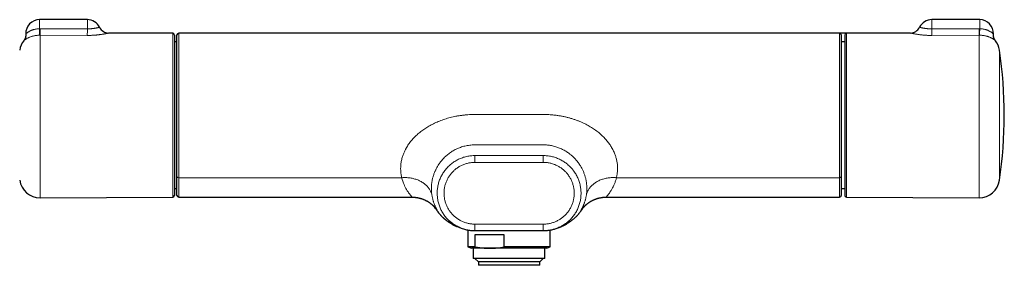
# Model space of a CAD drawing. Header units: millimetres. Extents: x 8 to 1132, y 12 to 2282.
# Tile 36 of 54: x 484 to 772, y 1252 to 1324. Entities that reach past the tile are written whole.
import ezdxf

# ---------------------------------------------------------------- set-up
doc = ezdxf.new("R2010")
doc.units = ezdxf.units.MM

msp = doc.modelspace()

# ---------------------------------------------------------------- linework, layer by layer
at = {"color": 7, "linetype": 'Continuous', "lineweight": 30}
for p, q in [((503.57, 1324), (489.57, 1324)), ((764.73, 1324), (750.73, 1324)), ((528.57, 1320), (509.84, 1320.08)), ((729.29, 1320.02), (530.31, 1320.02)), ((744.46, 1320.08), (725.73, 1320)), ((529.07, 1319.5), (529.07, 1272.5)), ((529.81, 1317.51), (529.07, 1317.51)), ((725.23, 1317.51), (724.21, 1317.51)), ((725.23, 1319.5), (725.23, 1272.5)), ((529.07, 1274.48), (529.81, 1274.48)), ((724.21, 1274.48), (725.23, 1274.48)), ((489.73, 1271.83), (528.57, 1272)), ((530.31, 1271.99), (598.55, 1271.99)), ((655.47, 1271.99), (723.71, 1271.99)), ((725.73, 1272), (764.57, 1271.83)), ((605.51, 1268.63), (605.29, 1268.95)), ((648.51, 1268.63), (648.73, 1268.95)), ((614.96, 1262.27), (614.96, 1257.38)), ((639.06, 1257.38), (639.06, 1262.27)), ((637.01, 1262.08), (617.01, 1262.08)), ((617.09, 1261), (625.49, 1261)), ((617.09, 1257.38), (617.09, 1261)), ((625.49, 1261), (625.49, 1257.38)), ((614.96, 1257.38), (616.01, 1257)), ((617.09, 1257.38), (614.96, 1257.38)), ((621.29, 1257), (616.01, 1257)), ((616.51, 1257), (616.51, 1254)), ((638.01, 1257), (621.29, 1257)), ((639.06, 1257.38), (625.49, 1257.38)), ((637.51, 1254), (637.51, 1257)), ((638.01, 1257), (639.06, 1257.38)), ((637.51, 1254), (616.51, 1254)), ((617.01, 1254), (618.01, 1253)), ((636.01, 1253), (637.01, 1254)), ((618.01, 1253), (618.01, 1252)), ((636.01, 1253), (618.01, 1253)), ((636.01, 1252), (618.01, 1252)), ((636.01, 1252), (636.01, 1253))]:
    msp.add_line(p, q, dxfattribs=at)
at = {"color": 8, "linetype": 'Continuous', "lineweight": 0}
for p, q in [((489.57, 1321.35), (489.57, 1324)), ((503.57, 1321.31), (503.57, 1324)), ((750.73, 1324), (750.73, 1321.31)), ((764.73, 1324), (764.73, 1321.35)), ((489.57, 1321.35), (489.75, 1321.35)), ((528.57, 1272), (528.57, 1320)), ((725.73, 1320), (725.73, 1272)), ((764.56, 1321.35), (764.73, 1321.35)), ((489.73, 1319.45), (489.62, 1319.45)), ((489.73, 1319.45), (489.73, 1271.83)), ((503.56, 1319.38), (489.73, 1319.45)), ((764.57, 1319.45), (750.75, 1319.38)), ((764.57, 1271.83), (764.57, 1319.45)), ((764.69, 1319.45), (764.57, 1319.45)), ((770.53, 1315.05), (770.53, 1276.95)), ((617.01, 1282.18), (617.01, 1284.17)), ((617.01, 1284.17), (637.01, 1284.17)), ((637.01, 1284.17), (637.01, 1282.18)), ((637.01, 1282.18), (617.01, 1282.18)), ((595.58, 1277.69), (530.31, 1277.69)), ((723.71, 1277.69), (658.44, 1277.69)), ((617.01, 1264.08), (617.01, 1262.08)), ((617.01, 1264.08), (637.01, 1264.08)), ((637.01, 1262.08), (637.01, 1264.08)), ((642.33, 1263.38), (642.34, 1263.39))]:
    msp.add_line(p, q, dxfattribs=at)
at = {"color": 8, "linetype": 'Continuous', "lineweight": 0, "flags": 128}
for points in [[(489.75, 1321.35), (497.75, 1321.33), (503.57, 1321.31)], [(750.73, 1321.31), (758.73, 1321.33), (764.56, 1321.35)], [(604.41, 1272.58), (604.35, 1272.81), (604.29, 1273.04), (604.21, 1273.26), (604.13, 1273.48), (604.03, 1273.7), (603.93, 1273.91), (603.81, 1274.12), (603.69, 1274.33), (603.55, 1274.53), (603.41, 1274.73), (603.25, 1274.92), (603.09, 1275.11), (602.92, 1275.29), (602.74, 1275.47), (602.55, 1275.64), (602.35, 1275.81), (602.15, 1275.97), (601.94, 1276.12), (601.72, 1276.27), (601.49, 1276.41), (601.26, 1276.55), (601.02, 1276.68), (600.77, 1276.8), (600.51, 1276.92), (600.26, 1277.02), (599.99, 1277.12), (599.72, 1277.22), (599.45, 1277.3), (599.17, 1277.38), (598.88, 1277.45), (598.6, 1277.51), (598.3, 1277.57), (598.01, 1277.61), (597.71, 1277.65), (597.41, 1277.68), (597.11, 1277.7), (596.81, 1277.72), (596.5, 1277.72), (596.2, 1277.72), (595.89, 1277.71), (595.58, 1277.69)], [(598.55, 1271.99), (598.56, 1271.99), (598.55, 1272.01), (598.52, 1272.05), (598.47, 1272.13), (598.39, 1272.23), (598.31, 1272.34), (598.21, 1272.46), (598.08, 1272.63), (597.93, 1272.82), (597.77, 1273.04), (597.6, 1273.29), (597.42, 1273.55), (597.22, 1273.85), (597.02, 1274.18), (596.82, 1274.53), (596.62, 1274.9), (596.43, 1275.3), (596.25, 1275.7), (596.08, 1276.12), (595.9, 1276.62), (595.73, 1277.14), (595.58, 1277.69), (595.58, 1277.69), (595.58, 1277.69)], [(649.61, 1272.58), (649.67, 1272.81), (649.73, 1273.04), (649.81, 1273.26), (649.89, 1273.48), (649.99, 1273.7), (650.1, 1273.91), (650.21, 1274.12), (650.34, 1274.33), (650.47, 1274.53), (650.62, 1274.73), (650.77, 1274.92), (650.93, 1275.11), (651.1, 1275.29), (651.28, 1275.47), (651.47, 1275.64), (651.67, 1275.81), (651.87, 1275.97), (652.09, 1276.12), (652.31, 1276.27), (652.53, 1276.41), (652.77, 1276.55), (653.01, 1276.68), (653.25, 1276.8), (653.51, 1276.92), (653.77, 1277.02), (654.03, 1277.12), (654.3, 1277.22), (654.58, 1277.3), (654.86, 1277.38), (655.14, 1277.45), (655.43, 1277.51), (655.72, 1277.57), (656.01, 1277.61), (656.31, 1277.65), (656.61, 1277.68), (656.91, 1277.7), (657.21, 1277.72), (657.52, 1277.72), (657.83, 1277.72), (658.13, 1277.71), (658.44, 1277.69)]]:
    msp.add_lwpolyline(points, dxfattribs=at)
at = {"color": 7, "linetype": 'Continuous', "lineweight": 30, "flags": 128}
msp.add_lwpolyline([(509.84, 1320.08), (509.79, 1320.08), (509.77, 1320.08), (509.77, 1320.08), (509.77, 1320.08), (509.77, 1320.08), (509.77, 1320.08), (509.77, 1320.08), (509.77, 1320.08), (509.77, 1320.08), (509.77, 1320.08), (509.77, 1320.08), (509.77, 1320.08), (509.77, 1320.08), (509.77, 1320.08), (509.77, 1320.08)], dxfattribs=at)
at = {"color": 7, "linetype": 'Continuous', "lineweight": 30}
for centre, radius, start, end in [((489.57, 1320), 4, 90, 182.7404), ((503.57, 1320), 4, 26.1475, 90), ((750.73, 1320), 4, 90, 153.8515), ((764.73, 1320), 4, 357.2601, 90), ((509.85, 1323.08), 3, 206.1314, 269.7475), ((528.57, 1319.5), 0.5, 0, 89.75), ((530.31, 1319.52), 0.5, 89.991, 179.9394), ((723.71, 1319.52), 0.5, 0.0039, 89.9681), ((725.73, 1319.5), 0.5, 90.25, 180), ((744.45, 1323.08), 3, 270.2512, 333.8725), ((489.71, 1314.17), 6, 142.3858, 171.5732), ((764.6, 1314.17), 6, 8.4268, 37.6145), ((641.93, 1296), 130, 351.5732, 8.4268), ((489.71, 1277.83), 6, 188.4268, 270.25), ((764.6, 1277.83), 6, 269.75, 351.5732), ((528.57, 1272.5), 0.5, 270.25, 0), ((530.31, 1272.49), 0.5, 180, 269.9955), ((723.71, 1272.49), 0.5, 269.9974, 0), ((725.73, 1272.5), 0.5, 180, 269.75), ((504, 1010.45), 274.91, 66.721, 66.9394)]:
    msp.add_arc(centre, radius, start, end, dxfattribs=at)
at = {"color": 8, "linetype": 'Continuous', "lineweight": 0}
for centre, radius, start, end in [((616.16, 1323.48), 126.61, 180.9651, 181.8247), ((42.97, 1323.48), 446.79, 359.4833, 359.7268), ((32.19, 1323.55), 471.39, 359.4937, 359.7279), ((1222.1, 1323.55), 471.37, 180.2721, 180.5063), ((1211.34, 1323.48), 446.79, 180.2732, 180.5167), ((638.14, 1323.48), 126.61, 358.1753, 359.0349), ((530.26, 1278.14), 0.453, 188.7196, 276.6367), ((723.76, 1278.14), 0.453, 263.3631, 351.2806)]:
    msp.add_arc(centre, radius, start, end, dxfattribs=at)
at = {"color": 7, "linetype": 'Continuous', "lineweight": 30}
for points, knots in [([(485.57, 1319.81), (485.57, 1319.81), (485.58, 1319.76), (485.58, 1319.65), (485.57, 1319.5), (485.56, 1319.35), (485.54, 1319.21), (485.52, 1319.06), (485.49, 1318.92), (485.45, 1318.79), (485.4, 1318.65), (485.35, 1318.53), (485.3, 1318.4), (485.24, 1318.29), (485.19, 1318.18), (485.12, 1318.08), (485.06, 1317.98), (485.01, 1317.9), (484.97, 1317.85), (484.95, 1317.83)], [0, 0, 0, 0, 0.001362, 0.073623, 0.145192, 0.216017, 0.286038, 0.355183, 0.423363, 0.490475, 0.556392, 0.620958, 0.683983, 0.745229, 0.804397, 0.861107, 0.914872, 0.965053, 1, 1, 1, 1]), ([(769.36, 1317.82), (769.34, 1317.85), (769.28, 1317.92), (769.2, 1318.04), (769.13, 1318.15), (769.06, 1318.28), (769, 1318.4), (768.94, 1318.54), (768.89, 1318.68), (768.84, 1318.82), (768.81, 1318.97), (768.77, 1319.13), (768.75, 1319.28), (768.73, 1319.44), (768.73, 1319.59), (768.73, 1319.72), (768.73, 1319.79), (768.73, 1319.81)], [0, 0, 0, 0, 0.057934, 0.125012, 0.192283, 0.254575, 0.321471, 0.390607, 0.461285, 0.533008, 0.605466, 0.678453, 0.751833, 0.825512, 0.899423, 0.973517, 1, 1, 1, 1]), ([(529.81, 1278.08), (529.81, 1278.29), (529.81, 1278.72), (529.81, 1279.4), (529.81, 1280.1), (529.81, 1280.79), (529.81, 1281.46), (529.81, 1282.1), (529.81, 1282.76), (529.81, 1283.43), (529.81, 1284.16), (529.81, 1284.97), (529.81, 1285.84), (529.81, 1286.73), (529.81, 1287.58), (529.81, 1288.39), (529.81, 1289.15), (529.81, 1289.93), (529.81, 1290.71), (529.81, 1291.55), (529.81, 1292.46), (529.81, 1293.42), (529.81, 1294.4), (529.81, 1295.32), (529.81, 1296.18), (529.81, 1296.98), (529.81, 1297.79), (529.81, 1298.59), (529.81, 1299.44), (529.81, 1300.35), (529.81, 1301.3), (529.81, 1302.25), (529.81, 1303.13), (529.81, 1303.94), (529.81, 1304.7), (529.81, 1305.44), (529.81, 1306.17), (529.81, 1306.94), (529.81, 1307.74), (529.81, 1308.58), (529.81, 1309.39), (529.81, 1310.14), (529.81, 1310.82), (529.81, 1311.43), (529.81, 1312.03), (529.81, 1312.61), (529.81, 1313.21), (529.81, 1313.82), (529.81, 1314.44), (529.81, 1315.04), (529.81, 1315.56), (529.81, 1316.03), (529.81, 1316.44), (529.81, 1316.82), (529.81, 1317.19), (529.81, 1317.55), (529.81, 1317.9), (529.81, 1318.24), (529.81, 1318.54), (529.81, 1318.79), (529.81, 1318.98), (529.81, 1319.14), (529.81, 1319.27), (529.81, 1319.37), (529.81, 1319.45), (529.81, 1319.5), (529.81, 1319.52), (529.81, 1319.51), (529.81, 1319.51)], [0, 0, 0, 0, 0.017026, 0.034067, 0.051108, 0.068134, 0.082147, 0.096172, 0.110201, 0.124226, 0.138239, 0.155265, 0.172307, 0.189348, 0.206375, 0.220391, 0.23442, 0.248453, 0.262481, 0.276498, 0.293529, 0.310575, 0.327621, 0.344652, 0.358674, 0.372707, 0.386745, 0.400779, 0.414801, 0.431816, 0.448845, 0.465874, 0.482888, 0.496893, 0.51091, 0.524931, 0.538949, 0.552953, 0.569976, 0.587012, 0.604049, 0.621071, 0.63508, 0.649101, 0.663126, 0.677147, 0.691156, 0.708211, 0.725281, 0.742351, 0.759406, 0.773443, 0.787492, 0.801545, 0.815594, 0.829631, 0.846713, 0.86381, 0.880908, 0.89799, 0.912054, 0.926131, 0.940212, 0.954289, 0.968354, 0.982558, 0.996771, 1, 1, 1, 1]), ([(724.21, 1319.51), (724.21, 1319.51), (724.21, 1319.51), (724.21, 1319.5), (724.21, 1319.45), (724.21, 1319.37), (724.21, 1319.25), (724.21, 1319.11), (724.21, 1318.94), (724.21, 1318.74), (724.21, 1318.51), (724.21, 1318.25), (724.21, 1317.97), (724.21, 1317.66), (724.21, 1317.32), (724.21, 1316.95), (724.21, 1316.54), (724.21, 1316.11), (724.21, 1315.65), (724.21, 1315.14), (724.21, 1314.58), (724.21, 1313.97), (724.21, 1313.32), (724.21, 1312.69), (724.21, 1312.07), (724.21, 1311.47), (724.21, 1310.86), (724.21, 1310.22), (724.21, 1309.53), (724.21, 1308.77), (724.21, 1307.94), (724.21, 1307.09), (724.21, 1306.27), (724.21, 1305.49), (724.21, 1304.75), (724.21, 1304), (724.21, 1303.24), (724.21, 1302.41), (724.21, 1301.52), (724.21, 1300.57), (724.21, 1299.61), (724.21, 1298.7), (724.21, 1297.84), (724.21, 1297.04), (724.21, 1296.23), (724.21, 1295.43), (724.21, 1294.57), (724.21, 1293.65), (724.21, 1292.68), (724.21, 1291.71), (724.21, 1290.81), (724.21, 1289.97), (724.21, 1289.2), (724.21, 1288.43), (724.21, 1287.67), (724.21, 1286.87), (724.21, 1286.03), (724.21, 1285.15), (724.21, 1284.29), (724.21, 1283.5), (724.21, 1282.78), (724.21, 1282.12), (724.21, 1281.48), (724.21, 1280.85), (724.21, 1280.25), (724.21, 1279.67), (724.21, 1279.12), (724.21, 1278.59), (724.21, 1278.25), (724.21, 1278.08)], [0, 0, 0, 0, 0.0023204, 0.016792, 0.0312551, 0.0461032, 0.0609658, 0.075833, 0.0906954, 0.1055433, 0.1200484, 0.1345672, 0.1490908, 0.1636098, 0.1781149, 0.1931015, 0.2081029, 0.2231094, 0.238111, 0.2530978, 0.2701431, 0.2872032, 0.304263, 0.321308, 0.3353403, 0.349385, 0.3634339, 0.3774787, 0.3915111, 0.4085355, 0.4255745, 0.4426135, 0.4596379, 0.4736499, 0.4876742, 0.5017028, 0.5157272, 0.5297392, 0.5467832, 0.5638417, 0.5809003, 0.5979443, 0.6119707, 0.6260095, 0.6400523, 0.6540907, 0.6681168, 0.6851966, 0.7022913, 0.7193862, 0.7364665, 0.7505249, 0.7645956, 0.7786703, 0.7927408, 0.806799, 0.8238871, 0.8409902, 0.8580935, 0.8751818, 0.8892503, 0.9033312, 0.9174161, 0.931497, 0.9455656, 0.9591441, 0.9727227, 0.9863614, 1, 1, 1, 1]), ([(529.81, 1272.49), (529.81, 1272.49), (529.81, 1272.49), (529.81, 1272.53), (529.81, 1272.61), (529.81, 1272.72), (529.81, 1272.86), (529.81, 1273.02), (529.81, 1273.2), (529.81, 1273.41), (529.81, 1273.67), (529.81, 1273.97), (529.81, 1274.34), (529.81, 1274.74), (529.81, 1275.15), (529.81, 1275.56), (529.81, 1275.97), (529.81, 1276.4), (529.81, 1276.86), (529.81, 1277.29), (529.81, 1277.7), (529.81, 1277.95), (529.81, 1278.08)], [0, 0, 0, 0, 0.030096, 0.089151, 0.148207, 0.207213, 0.255775, 0.30438, 0.353, 0.401604, 0.450165, 0.509173, 0.568232, 0.627292, 0.6863, 0.734865, 0.783472, 0.832093, 0.880699, 0.929263, 0.964632, 1, 1, 1, 1]), ([(724.21, 1278.08), (724.21, 1277.87), (724.21, 1277.45), (724.21, 1276.87), (724.21, 1276.32), (724.21, 1275.83), (724.21, 1275.4), (724.21, 1275.03), (724.21, 1274.68), (724.21, 1274.35), (724.21, 1274.03), (724.21, 1273.71), (724.21, 1273.42), (724.21, 1273.17), (724.21, 1272.97), (724.21, 1272.81), (724.21, 1272.69), (724.21, 1272.6), (724.21, 1272.53), (724.21, 1272.49), (724.21, 1272.49), (724.21, 1272.49)], [0, 0, 0, 0, 0.058929, 0.11791, 0.176891, 0.235822, 0.284322, 0.332864, 0.38142, 0.429962, 0.478462, 0.537394, 0.596377, 0.65536, 0.714291, 0.762805, 0.811361, 0.859931, 0.908487, 0.957001, 1, 1, 1, 1]), ([(598.55, 1271.99), (598.64, 1271.99), (598.81, 1271.99), (599.08, 1271.98), (599.36, 1271.95), (599.63, 1271.93), (599.9, 1271.89), (600.18, 1271.84), (600.44, 1271.79), (600.71, 1271.73), (600.97, 1271.66), (601.23, 1271.58), (601.48, 1271.5), (601.73, 1271.41), (601.98, 1271.31), (602.21, 1271.21), (602.45, 1271.1), (602.67, 1270.99), (602.89, 1270.88), (603.1, 1270.76), (603.3, 1270.64), (603.49, 1270.51), (603.67, 1270.39), (603.84, 1270.27), (603.99, 1270.16), (604.14, 1270.05), (604.27, 1269.94), (604.39, 1269.84), (604.49, 1269.75), (604.59, 1269.66), (604.68, 1269.58), (604.76, 1269.5), (604.84, 1269.42), (604.91, 1269.35), (604.97, 1269.29), (605.03, 1269.23), (605.09, 1269.17), (605.14, 1269.12), (605.18, 1269.07), (605.23, 1269.02), (605.26, 1268.97), (605.3, 1268.93), (605.33, 1268.9), (605.36, 1268.86), (605.39, 1268.83), (605.41, 1268.8), (605.43, 1268.78), (605.44, 1268.77), (605.45, 1268.75), (605.46, 1268.74), (605.46, 1268.74), (605.46, 1268.74)], [0, 0, 0, 0, 0.024421, 0.05182, 0.079133, 0.106356, 0.133484, 0.16051, 0.187427, 0.214226, 0.240894, 0.267418, 0.293779, 0.319954, 0.345911, 0.371611, 0.397001, 0.422011, 0.44655, 0.470506, 0.493744, 0.516771, 0.538731, 0.559625, 0.579437, 0.598139, 0.61576, 0.632372, 0.648078, 0.663001, 0.677273, 0.69103, 0.704409, 0.717546, 0.730574, 0.743626, 0.756799, 0.770215, 0.784006, 0.798303, 0.813239, 0.82895, 0.845571, 0.863243, 0.882103, 0.902292, 0.923941, 0.947178, 0.97216, 0.98962, 1, 1, 1, 1]), ([(648.56, 1268.74), (648.56, 1268.74), (648.56, 1268.74), (648.57, 1268.75), (648.58, 1268.76), (648.59, 1268.77), (648.6, 1268.79), (648.62, 1268.81), (648.65, 1268.84), (648.67, 1268.87), (648.7, 1268.91), (648.74, 1268.95), (648.77, 1268.99), (648.81, 1269.04), (648.86, 1269.09), (648.91, 1269.14), (648.96, 1269.19), (649.01, 1269.25), (649.08, 1269.32), (649.14, 1269.38), (649.21, 1269.45), (649.29, 1269.53), (649.38, 1269.61), (649.47, 1269.69), (649.57, 1269.79), (649.69, 1269.89), (649.82, 1269.99), (649.95, 1270.1), (650.1, 1270.21), (650.26, 1270.33), (650.44, 1270.45), (650.63, 1270.58), (650.83, 1270.7), (651.04, 1270.82), (651.26, 1270.94), (651.49, 1271.06), (651.72, 1271.17), (651.97, 1271.28), (652.22, 1271.38), (652.47, 1271.48), (652.73, 1271.56), (652.99, 1271.64), (653.25, 1271.71), (653.52, 1271.78), (653.78, 1271.83), (654.05, 1271.88), (654.33, 1271.92), (654.6, 1271.95), (654.88, 1271.97), (655.18, 1271.99), (655.37, 1271.99), (655.47, 1271.99)], [0, 0, 0, 0, 0.009366, 0.02655, 0.04206, 0.058691, 0.081426, 0.102867, 0.122857, 0.141529, 0.15902, 0.175474, 0.191029, 0.205828, 0.220008, 0.233704, 0.247052, 0.260183, 0.273232, 0.286293, 0.29949, 0.312957, 0.326833, 0.341256, 0.356366, 0.374178, 0.391187, 0.409281, 0.428543, 0.449012, 0.470667, 0.493428, 0.517162, 0.541707, 0.566898, 0.592021, 0.618136, 0.644502, 0.67107, 0.697786, 0.724614, 0.751525, 0.778501, 0.805525, 0.832588, 0.859682, 0.8868, 0.913938, 0.941093, 0.971335, 1, 1, 1, 1]), ([(605.48, 1268.66), (605.49, 1268.66), (605.53, 1268.59), (605.62, 1268.45), (605.77, 1268.23), (605.94, 1267.99), (606.11, 1267.76), (606.28, 1267.53), (606.46, 1267.31), (606.65, 1267.08), (606.85, 1266.85), (607.05, 1266.63), (607.25, 1266.42), (607.43, 1266.23), (607.63, 1266.04), (607.83, 1265.86), (608.02, 1265.69), (608.24, 1265.5), (608.51, 1265.28), (608.82, 1265.04), (609.12, 1264.82), (609.42, 1264.62), (609.72, 1264.42), (610.01, 1264.24), (610.29, 1264.08), (610.53, 1263.94), (610.75, 1263.83), (610.96, 1263.72), (611.15, 1263.63), (611.32, 1263.55), (611.47, 1263.48), (611.6, 1263.42), (611.67, 1263.39), (611.7, 1263.38)], [0, 0, 0, 0, 0.000716, 0.029439, 0.06142, 0.096598, 0.132765, 0.165674, 0.199292, 0.234325, 0.271612, 0.31199, 0.340791, 0.372839, 0.407662, 0.439957, 0.469487, 0.496996, 0.54703, 0.593693, 0.638036, 0.681051, 0.72342, 0.765727, 0.805759, 0.837836, 0.867551, 0.895223, 0.920873, 0.944336, 0.965369, 0.983902, 1, 1, 1, 1]), ([(605.51, 1268.63), (605.59, 1268.5), (605.76, 1268.24), (606.03, 1267.86), (606.32, 1267.48), (606.64, 1267.08), (606.98, 1266.7), (607.34, 1266.33), (607.68, 1265.99), (608.03, 1265.68), (608.34, 1265.41), (608.64, 1265.18), (608.93, 1264.96), (609.23, 1264.74), (609.54, 1264.53), (609.87, 1264.32), (610.22, 1264.11), (610.58, 1263.91), (610.99, 1263.7), (611.36, 1263.52), (611.61, 1263.42), (611.7, 1263.38)], [0, 0, 0, 0, 0.056262, 0.112463, 0.169916, 0.230613, 0.298636, 0.354303, 0.418069, 0.473452, 0.522852, 0.568833, 0.612352, 0.654315, 0.702287, 0.750043, 0.79854, 0.848547, 0.902195, 0.962514, 1, 1, 1, 1]), ([(642.34, 1263.39), (642.42, 1263.42), (642.66, 1263.52), (643.02, 1263.69), (643.42, 1263.9), (643.79, 1264.11), (644.13, 1264.31), (644.47, 1264.52), (644.77, 1264.72), (645.04, 1264.92), (645.28, 1265.1), (645.54, 1265.3), (645.8, 1265.52), (646.09, 1265.76), (646.39, 1266.04), (646.7, 1266.34), (647.01, 1266.67), (647.31, 1267), (647.59, 1267.34), (647.85, 1267.67), (648.08, 1267.98), (648.3, 1268.3), (648.44, 1268.52), (648.51, 1268.63)], [0, 0, 0, 0, 0.031126, 0.092281, 0.146517, 0.196839, 0.245422, 0.29309, 0.340796, 0.377092, 0.414371, 0.453313, 0.494605, 0.539206, 0.589618, 0.646689, 0.696469, 0.755655, 0.808537, 0.857945, 0.905776, 0.95282, 1, 1, 1, 1]), ([(647.34, 1267.04), (647.36, 1267.07), (647.46, 1267.18), (647.62, 1267.38), (647.82, 1267.63), (648.01, 1267.88), (648.19, 1268.13), (648.35, 1268.38), (648.47, 1268.55), (648.52, 1268.64), (648.53, 1268.65)], [0, 0, 0, 0, 0.05459, 0.221169, 0.380602, 0.535931, 0.691779, 0.845335, 0.985726, 1, 1, 1, 1]), ([(617.01, 1262.08), (616.82, 1262.08), (616.42, 1262.09), (615.83, 1262.13), (615.22, 1262.22), (614.61, 1262.33), (614.01, 1262.49), (613.41, 1262.67), (612.83, 1262.89), (612.26, 1263.14), (611.71, 1263.43), (611.17, 1263.74), (610.65, 1264.08), (610.15, 1264.46), (609.79, 1264.76), (609.6, 1264.94), (609.56, 1264.97)], [0, 0, 0, 0, 0.071698, 0.143396, 0.219202, 0.295249, 0.371417, 0.447582, 0.523623, 0.599425, 0.67518, 0.751174, 0.827289, 0.903405, 0.979398, 1, 1, 1, 1]), ([(644.48, 1264.98), (644.45, 1264.96), (644.27, 1264.78), (643.92, 1264.49), (643.43, 1264.12), (642.92, 1263.78), (642.38, 1263.46), (641.83, 1263.18), (641.26, 1262.92), (640.7, 1262.7), (640.17, 1262.53), (639.67, 1262.4), (639.16, 1262.28), (638.63, 1262.19), (638.11, 1262.13), (637.57, 1262.08), (637.2, 1262.08), (637.01, 1262.08)], [0, 0, 0, 0, 0.014603, 0.091382, 0.166022, 0.240719, 0.315359, 0.392163, 0.469031, 0.545835, 0.609381, 0.672963, 0.73651, 0.801365, 0.866257, 0.931111, 1, 1, 1, 1]), ([(641.38, 1262.98), (641.49, 1263.02), (641.65, 1263.09), (641.87, 1263.18), (642.08, 1263.27), (642.24, 1263.34), (642.35, 1263.39)], [0, 0, 0, 0, 0.335004, 0.511155, 0.664808, 1, 1, 1, 1]), ([(642.33, 1263.38), (642.35, 1263.39), (642.4, 1263.41), (642.45, 1263.44), (642.49, 1263.45), (642.5, 1263.46), (642.5, 1263.46)], [0, 0, 0, 0, 0.396086, 0.726811, 0.996005, 1, 1, 1, 1]), ([(617.09, 1257.38), (617.21, 1257.36), (617.64, 1257.29), (618.4, 1257.18), (619.25, 1257.09), (620, 1257.03), (620.65, 1257), (621.08, 1257), (621.29, 1257)], [0, 0, 0, 0, 0.0857, 0.313753, 0.541799, 0.694526, 0.847275, 1, 1, 1, 1]), ([(621.29, 1257), (621.52, 1257), (621.99, 1257.01), (622.69, 1257.04), (623.39, 1257.09), (624.09, 1257.17), (624.8, 1257.26), (625.26, 1257.34), (625.49, 1257.38)], [0, 0, 0, 0, 0.166178, 0.332388, 0.49857, 0.665702, 0.83286, 1, 1, 1, 1])]:
    msp.add_open_spline(points, degree=3, knots=knots, dxfattribs=at)
at = {"color": 8, "linetype": 'Continuous', "lineweight": 0}
for points, knots in [([(485.58, 1319.81), (485.57, 1319.81), (485.57, 1319.8), (485.59, 1319.82), (485.63, 1319.86), (485.71, 1319.93), (485.8, 1320.02), (485.93, 1320.12), (486.08, 1320.24), (486.25, 1320.36), (486.44, 1320.48), (486.65, 1320.6), (486.89, 1320.72), (487.14, 1320.84), (487.4, 1320.95), (487.68, 1321.04), (487.97, 1321.13), (488.28, 1321.2), (488.59, 1321.26), (488.91, 1321.31), (489.24, 1321.34), (489.46, 1321.34), (489.57, 1321.35)], [0, 0, 0, 0, 0.006004, 0.060033, 0.114246, 0.168302, 0.220982, 0.2739, 0.326854, 0.379583, 0.431644, 0.483889, 0.536138, 0.588204, 0.639574, 0.691123, 0.742668, 0.794034, 0.845434, 0.897019, 0.948602, 1, 1, 1, 1]), ([(509.84, 1320.08), (509.84, 1320.08), (509.83, 1320.08), (509.8, 1320.07), (509.75, 1320.06), (509.68, 1320.05), (509.59, 1320.03), (509.47, 1320), (509.34, 1319.97), (509.18, 1319.94), (509.01, 1319.91), (508.82, 1319.87), (508.61, 1319.83), (508.38, 1319.79), (508.13, 1319.75), (507.88, 1319.71), (507.61, 1319.67), (507.32, 1319.63), (507.02, 1319.59), (506.7, 1319.55), (506.39, 1319.52), (506.06, 1319.49), (505.74, 1319.46), (505.4, 1319.44), (505.06, 1319.42), (504.71, 1319.4), (504.34, 1319.39), (503.96, 1319.38), (503.69, 1319.38), (503.56, 1319.38)], [0, 0, 0, 0, 0.035515, 0.070761, 0.10604, 0.141286, 0.177798, 0.214346, 0.250859, 0.287071, 0.323317, 0.359531, 0.39697, 0.434443, 0.471884, 0.508694, 0.545535, 0.582346, 0.620279, 0.658243, 0.696177, 0.732348, 0.768545, 0.804716, 0.84186, 0.879031, 0.916175, 0.958009, 1, 1, 1, 1]), ([(503.57, 1321.31), (503.65, 1321.31), (503.8, 1321.31), (504.05, 1321.31), (504.32, 1321.33), (504.62, 1321.34), (504.9, 1321.37), (505.19, 1321.4), (505.46, 1321.43), (505.72, 1321.47), (505.96, 1321.5), (506.19, 1321.55), (506.39, 1321.58), (506.57, 1321.62), (506.74, 1321.66), (506.87, 1321.69), (506.98, 1321.72), (507.07, 1321.74), (507.13, 1321.75), (507.16, 1321.76), (507.16, 1321.76), (507.16, 1321.76)], [0, 0, 0, 0, 0.039455, 0.079097, 0.130681, 0.182267, 0.235544, 0.288824, 0.3431, 0.397379, 0.453428, 0.509479, 0.565158, 0.620839, 0.678235, 0.735633, 0.791491, 0.84735, 0.904845, 0.962339, 1, 1, 1, 1]), ([(530.31, 1320.01), (530.31, 1320.01), (530.31, 1320.02), (530.31, 1320), (530.31, 1319.95), (530.31, 1319.85), (530.31, 1319.71), (530.31, 1319.53), (530.31, 1319.33), (530.31, 1319.1), (530.31, 1318.86), (530.31, 1318.59), (530.31, 1318.3), (530.31, 1317.96), (530.31, 1317.56), (530.31, 1317.1), (530.31, 1316.61), (530.31, 1316.11), (530.31, 1315.61), (530.31, 1315.12), (530.31, 1314.61), (530.31, 1314.08), (530.31, 1313.54), (530.31, 1312.98), (530.31, 1312.4), (530.31, 1311.81), (530.31, 1311.2), (530.31, 1310.57), (530.31, 1309.92), (530.31, 1309.24), (530.31, 1308.55), (530.31, 1307.84), (530.31, 1307.12), (530.31, 1306.4), (530.31, 1305.68), (530.31, 1304.95), (530.31, 1304.2), (530.31, 1303.44), (530.31, 1302.66), (530.31, 1301.87), (530.31, 1301.07), (530.31, 1300.27), (530.31, 1299.46), (530.31, 1298.66), (530.31, 1297.87), (530.31, 1297.07), (530.31, 1296.27), (530.31, 1295.47), (530.31, 1294.66), (530.31, 1293.84), (530.31, 1293.02), (530.31, 1292.21), (530.31, 1291.34), (530.31, 1290.42), (530.31, 1289.46), (530.31, 1288.5), (530.31, 1287.62), (530.31, 1286.8), (530.31, 1286.05), (530.31, 1285.3), (530.31, 1284.58), (530.31, 1283.81), (530.31, 1283.01), (530.31, 1282.18), (530.31, 1281.38), (530.31, 1280.65), (530.31, 1279.98), (530.31, 1279.38), (530.31, 1278.8), (530.31, 1278.23), (530.31, 1277.87), (530.31, 1277.69)], [0, 0, 0, 0, 0.0028813, 0.0172678, 0.0316458, 0.0487294, 0.0658276, 0.0829257, 0.1000092, 0.1140727, 0.1281487, 0.1422291, 0.1563052, 0.1703688, 0.1874231, 0.2044922, 0.2215615, 0.238616, 0.2526521, 0.2667006, 0.280753, 0.2948011, 0.308837, 0.3224519, 0.336078, 0.3497081, 0.3633346, 0.3769497, 0.3909594, 0.4049812, 0.4190073, 0.4330294, 0.4470393, 0.4606491, 0.4742703, 0.4878953, 0.5015163, 0.5151259, 0.5291318, 0.5431499, 0.5571721, 0.5711903, 0.5851964, 0.5988208, 0.6124565, 0.6260959, 0.6397313, 0.6533555, 0.6673771, 0.6814111, 0.6954494, 0.7094837, 0.7235057, 0.7405339, 0.7575766, 0.7746193, 0.7916473, 0.8056628, 0.8196906, 0.8337226, 0.8477505, 0.8617658, 0.8787922, 0.8958332, 0.9128743, 0.9299008, 0.9439126, 0.9579367, 0.9719647, 0.9859885, 1, 1, 1, 1]), ([(723.71, 1277.69), (723.71, 1277.69), (723.71, 1277.87), (723.71, 1278.21), (723.71, 1278.76), (723.71, 1279.32), (723.71, 1279.96), (723.71, 1280.66), (723.71, 1281.44), (723.71, 1282.25), (723.71, 1283.04), (723.71, 1283.79), (723.71, 1284.5), (723.71, 1285.23), (723.71, 1285.97), (723.71, 1286.78), (723.71, 1287.66), (723.71, 1288.6), (723.71, 1289.56), (723.71, 1290.47), (723.71, 1291.33), (723.71, 1292.14), (723.71, 1292.96), (723.71, 1293.78), (723.71, 1294.59), (723.71, 1295.39), (723.71, 1296.19), (723.71, 1296.99), (723.71, 1297.79), (723.71, 1298.59), (723.71, 1299.39), (723.71, 1300.21), (723.71, 1301.01), (723.71, 1301.81), (723.71, 1302.66), (723.71, 1303.56), (723.71, 1304.5), (723.71, 1305.42), (723.71, 1306.28), (723.71, 1307.06), (723.71, 1307.78), (723.71, 1308.49), (723.71, 1309.19), (723.71, 1309.91), (723.71, 1310.67), (723.71, 1311.44), (723.71, 1312.2), (723.71, 1312.88), (723.71, 1313.49), (723.71, 1314.04), (723.71, 1314.57), (723.71, 1315.08), (723.71, 1315.58), (723.71, 1316.05), (723.71, 1316.51), (723.71, 1316.94), (723.71, 1317.34), (723.71, 1317.72), (723.71, 1318.08), (723.71, 1318.41), (723.71, 1318.71), (723.71, 1318.98), (723.71, 1319.22), (723.71, 1319.42), (723.71, 1319.59), (723.71, 1319.74), (723.71, 1319.85), (723.71, 1319.94), (723.71, 1319.99), (723.71, 1320.01), (723.71, 1320.01), (723.71, 1320)], [0, 0, 0, 0, 0.000001, 0.013567, 0.027133, 0.040759, 0.054385, 0.071458, 0.088545, 0.105633, 0.122706, 0.13676, 0.150826, 0.164897, 0.178963, 0.193017, 0.21008, 0.227158, 0.244236, 0.261299, 0.275343, 0.289399, 0.303459, 0.317515, 0.331558, 0.345178, 0.358808, 0.372443, 0.386073, 0.399693, 0.413706, 0.427731, 0.441761, 0.455786, 0.469799, 0.486807, 0.503829, 0.52085, 0.537857, 0.551857, 0.565868, 0.579884, 0.593896, 0.607895, 0.624924, 0.641968, 0.659012, 0.676041, 0.69006, 0.704092, 0.718127, 0.732159, 0.746179, 0.760672, 0.775178, 0.789688, 0.804194, 0.818687, 0.833658, 0.848644, 0.863635, 0.878621, 0.893591, 0.907982, 0.922386, 0.936795, 0.951199, 0.96559, 0.980422, 0.995264, 1, 1, 1, 1]), ([(750.75, 1319.38), (750.58, 1319.38), (750.25, 1319.38), (749.75, 1319.39), (749.25, 1319.41), (748.77, 1319.44), (748.3, 1319.48), (747.85, 1319.52), (747.42, 1319.57), (747, 1319.62), (746.62, 1319.68), (746.25, 1319.73), (745.92, 1319.79), (745.64, 1319.84), (745.42, 1319.88), (745.25, 1319.92), (745.09, 1319.95), (744.95, 1319.98), (744.82, 1320), (744.71, 1320.03), (744.62, 1320.05), (744.55, 1320.06), (744.5, 1320.07), (744.47, 1320.08), (744.46, 1320.08), (744.46, 1320.08), (744.46, 1320.08)], [0, 0, 0, 0, 0.051868, 0.103736, 0.156848, 0.209959, 0.260635, 0.311311, 0.363201, 0.41509, 0.465163, 0.515234, 0.566601, 0.617966, 0.651902, 0.685863, 0.719797, 0.754768, 0.789769, 0.824739, 0.859257, 0.893807, 0.928325, 0.964044, 0.999799, 1, 1, 1, 1]), ([(747.15, 1321.76), (747.15, 1321.76), (747.14, 1321.76), (747.16, 1321.76), (747.21, 1321.75), (747.28, 1321.73), (747.38, 1321.7), (747.49, 1321.68), (747.63, 1321.64), (747.79, 1321.61), (747.97, 1321.57), (748.16, 1321.54), (748.36, 1321.5), (748.59, 1321.47), (748.82, 1321.43), (749.07, 1321.4), (749.33, 1321.37), (749.6, 1321.35), (749.87, 1321.33), (750.15, 1321.32), (750.44, 1321.31), (750.64, 1321.31), (750.73, 1321.31)], [0, 0, 0, 0, 0.0172864, 0.0722445, 0.1287435, 0.1852421, 0.2381182, 0.2909938, 0.3452794, 0.3995641, 0.4497182, 0.4998712, 0.5513186, 0.6027645, 0.6517139, 0.7006619, 0.7509512, 0.801239, 0.8501963, 0.8991526, 0.9495765, 1, 1, 1, 1]), ([(764.73, 1321.35), (764.82, 1321.35), (764.99, 1321.34), (765.26, 1321.32), (765.57, 1321.28), (765.89, 1321.23), (766.21, 1321.16), (766.51, 1321.08), (766.8, 1320.98), (767.07, 1320.88), (767.33, 1320.77), (767.58, 1320.64), (767.83, 1320.5), (768.06, 1320.36), (768.25, 1320.22), (768.4, 1320.1), (768.52, 1320), (768.62, 1319.92), (768.68, 1319.85), (768.72, 1319.81), (768.73, 1319.81), (768.73, 1319.81)], [0, 0, 0, 0, 0.03933, 0.078659, 0.131231, 0.184, 0.236772, 0.289349, 0.341121, 0.393073, 0.445029, 0.496804, 0.558518, 0.620383, 0.682083, 0.735859, 0.78975, 0.843497, 0.897619, 0.951902, 1, 1, 1, 1]), ([(489.62, 1319.45), (489.49, 1319.44), (489.24, 1319.44), (488.86, 1319.4), (488.48, 1319.36), (488.11, 1319.29), (487.75, 1319.21), (487.41, 1319.12), (487.08, 1319.02), (486.77, 1318.9), (486.48, 1318.78), (486.2, 1318.66), (485.96, 1318.53), (485.76, 1318.41), (485.6, 1318.31), (485.48, 1318.23), (485.35, 1318.14), (485.22, 1318.05), (485.12, 1317.97), (485.04, 1317.91), (484.99, 1317.87), (484.96, 1317.84), (484.95, 1317.83), (484.95, 1317.83), (484.96, 1317.83)], [0, 0, 0, 0, 0.044021, 0.088043, 0.133809, 0.179577, 0.225347, 0.271121, 0.318556, 0.365996, 0.416276, 0.466562, 0.518421, 0.570286, 0.608202, 0.646149, 0.68407, 0.742461, 0.800856, 0.8485, 0.896145, 0.944471, 0.992798, 1, 1, 1, 1]), ([(769.35, 1317.83), (769.35, 1317.83), (769.35, 1317.84), (769.32, 1317.86), (769.28, 1317.89), (769.22, 1317.94), (769.14, 1318.01), (769.04, 1318.08), (768.93, 1318.16), (768.79, 1318.26), (768.63, 1318.36), (768.45, 1318.47), (768.23, 1318.59), (767.99, 1318.71), (767.73, 1318.83), (767.47, 1318.93), (767.22, 1319.02), (767, 1319.09), (766.73, 1319.17), (766.42, 1319.24), (766.1, 1319.31), (765.8, 1319.36), (765.54, 1319.39), (765.27, 1319.42), (764.98, 1319.44), (764.79, 1319.45), (764.69, 1319.45)], [0, 0, 0, 0, 0.040639, 0.088479, 0.136998, 0.185515, 0.230088, 0.27466, 0.319876, 0.36509, 0.411592, 0.458091, 0.505604, 0.553112, 0.600588, 0.648059, 0.680754, 0.713481, 0.746172, 0.791663, 0.837152, 0.86868, 0.900245, 0.931772, 0.96579, 1, 1, 1, 1]), ([(595.58, 1277.69), (595.58, 1277.69), (595.52, 1277.85), (595.49, 1278.18), (595.38, 1278.68), (595.32, 1279.2), (595.28, 1279.71), (595.26, 1280.2), (595.27, 1280.67), (595.29, 1281.15), (595.33, 1281.64), (595.4, 1282.16), (595.51, 1282.72), (595.65, 1283.31), (595.81, 1283.86), (595.98, 1284.37), (596.16, 1284.83), (596.35, 1285.29), (596.55, 1285.71), (596.74, 1286.07), (596.95, 1286.46), (597.23, 1286.93), (597.59, 1287.47), (597.98, 1288), (598.39, 1288.52), (598.83, 1289.04), (599.31, 1289.55), (599.81, 1290.03), (600.33, 1290.51), (600.87, 1290.96), (601.43, 1291.4), (602.01, 1291.82), (602.61, 1292.23), (603.22, 1292.61), (603.86, 1292.98), (604.51, 1293.32), (605.19, 1293.66), (605.91, 1293.99), (606.66, 1294.3), (607.42, 1294.59), (608.2, 1294.85), (608.99, 1295.09), (609.79, 1295.31), (610.6, 1295.51), (611.47, 1295.69), (612.41, 1295.86), (613.41, 1295.99), (614.42, 1296.1), (615.43, 1296.16), (616.44, 1296.21), (619.13, 1296.23), (623.49, 1296.21), (629.64, 1296.21), (634.04, 1296.22), (636.69, 1296.21), (637.48, 1296.2), (638.26, 1296.18), (639.05, 1296.14), (639.9, 1296.08), (640.82, 1295.97), (641.81, 1295.83), (642.79, 1295.65), (643.75, 1295.44), (644.67, 1295.2), (645.57, 1294.93), (646.46, 1294.64), (647.28, 1294.33), (648.04, 1294.02), (648.74, 1293.7), (649.43, 1293.37), (650.11, 1293.01), (650.77, 1292.63), (651.41, 1292.23), (652.03, 1291.81), (652.64, 1291.37), (653.2, 1290.93), (653.7, 1290.5), (654.16, 1290.09), (654.6, 1289.66), (655.02, 1289.22), (655.43, 1288.76), (655.82, 1288.29), (656.19, 1287.8), (656.54, 1287.31), (656.87, 1286.79), (657.18, 1286.26), (657.47, 1285.72), (657.73, 1285.17), (657.95, 1284.64), (658.13, 1284.12), (658.29, 1283.63), (658.42, 1283.14), (658.53, 1282.64), (658.62, 1282.15), (658.69, 1281.66), (658.73, 1281.17), (658.76, 1280.67), (658.76, 1280.16), (658.72, 1279.63), (658.67, 1279.12), (658.6, 1278.63), (658.52, 1278.15), (658.47, 1277.85), (658.44, 1277.69)], [0, 0, 0, 0, 0.000001, 0.008312, 0.01663, 0.024947, 0.033256, 0.040133, 0.047019, 0.053907, 0.060791, 0.067666, 0.075671, 0.083682, 0.091687, 0.097868, 0.104055, 0.110242, 0.116423, 0.120676, 0.124928, 0.132539, 0.14016, 0.147781, 0.155393, 0.163307, 0.171228, 0.179151, 0.187066, 0.195082, 0.203106, 0.21113, 0.219148, 0.227351, 0.23556, 0.24377, 0.251974, 0.261084, 0.270198, 0.279313, 0.288423, 0.297685, 0.306952, 0.316219, 0.325481, 0.336776, 0.34808, 0.359394, 0.370711, 0.382025, 0.393325, 0.460702, 0.528079, 0.599269, 0.608053, 0.61684, 0.625626, 0.634408, 0.643188, 0.654312, 0.665443, 0.676574, 0.687698, 0.698144, 0.708595, 0.719047, 0.729491, 0.738042, 0.746601, 0.755161, 0.763718, 0.772268, 0.780706, 0.789151, 0.797595, 0.806032, 0.812989, 0.819954, 0.826921, 0.833884, 0.84084, 0.847951, 0.855069, 0.862186, 0.869296, 0.876686, 0.884086, 0.891486, 0.898876, 0.905486, 0.912103, 0.918721, 0.925331, 0.932168, 0.939012, 0.945856, 0.952694, 0.960563, 0.96844, 0.976329, 0.984226, 0.99212, 1, 1, 1, 1]), ([(649.61, 1272.58), (649.63, 1272.71), (649.67, 1272.97), (649.71, 1273.39), (649.75, 1273.82), (649.76, 1274.25), (649.76, 1274.67), (649.75, 1275.08), (649.73, 1275.5), (649.68, 1275.93), (649.63, 1276.36), (649.56, 1276.79), (649.47, 1277.2), (649.37, 1277.63), (649.26, 1278.05), (649.13, 1278.46), (648.99, 1278.85), (648.84, 1279.25), (648.67, 1279.66), (648.47, 1280.08), (648.25, 1280.51), (648.02, 1280.94), (647.75, 1281.37), (647.45, 1281.82), (647.12, 1282.27), (646.77, 1282.71), (646.4, 1283.14), (646, 1283.56), (645.63, 1283.91), (645.31, 1284.2), (644.98, 1284.48), (644.58, 1284.79), (644.12, 1285.12), (643.63, 1285.43), (643.13, 1285.72), (642.61, 1286), (642.07, 1286.25), (641.51, 1286.48), (640.94, 1286.68), (640.35, 1286.86), (639.74, 1287.01), (639.12, 1287.14), (638.54, 1287.22), (637.98, 1287.27), (637.46, 1287.3), (636.94, 1287.31), (636.42, 1287.31), (634.23, 1287.31), (630.36, 1287.31), (624.82, 1287.31), (620.9, 1287.3), (618.59, 1287.31), (617.9, 1287.32), (617.21, 1287.32), (616.51, 1287.31), (615.82, 1287.26), (615.12, 1287.17), (614.43, 1287.05), (613.76, 1286.89), (613.11, 1286.69), (612.48, 1286.47), (611.86, 1286.21), (611.26, 1285.92), (610.67, 1285.6), (610.11, 1285.26), (609.58, 1284.89), (609.07, 1284.5), (608.59, 1284.09), (608.13, 1283.66), (607.69, 1283.21), (607.29, 1282.76), (606.93, 1282.31), (606.6, 1281.85), (606.29, 1281.39), (606, 1280.93), (605.75, 1280.47), (605.55, 1280.07), (605.39, 1279.74), (605.25, 1279.41), (605.09, 1279.02), (604.93, 1278.59), (604.8, 1278.15), (604.68, 1277.73), (604.57, 1277.31), (604.49, 1276.89), (604.42, 1276.49), (604.35, 1276.05), (604.3, 1275.59), (604.27, 1275.11), (604.26, 1274.64), (604.26, 1274.2), (604.28, 1273.77), (604.31, 1273.35), (604.35, 1272.96), (604.39, 1272.71), (604.41, 1272.58)], [0, 0, 0, 0, 0.011778, 0.023562, 0.035345, 0.047121, 0.056737, 0.066363, 0.075989, 0.08561, 0.095222, 0.103549, 0.111882, 0.120215, 0.12854, 0.135776, 0.143018, 0.15026, 0.157494, 0.164994, 0.172503, 0.180012, 0.18751, 0.195533, 0.203582, 0.211645, 0.219708, 0.227759, 0.235782, 0.240783, 0.245784, 0.253604, 0.261433, 0.269263, 0.277084, 0.285214, 0.293354, 0.301495, 0.309626, 0.318155, 0.326696, 0.335236, 0.343766, 0.350829, 0.357897, 0.364971, 0.372049, 0.379122, 0.454428, 0.529734, 0.60504, 0.614454, 0.62387, 0.633284, 0.642696, 0.652229, 0.661778, 0.671326, 0.68086, 0.689911, 0.69899, 0.708081, 0.717171, 0.726247, 0.735296, 0.743997, 0.75273, 0.761476, 0.770219, 0.778945, 0.787641, 0.795728, 0.803843, 0.811972, 0.820101, 0.828217, 0.836305, 0.841097, 0.845889, 0.853871, 0.861862, 0.869854, 0.877838, 0.886072, 0.894313, 0.902555, 0.910791, 0.921822, 0.932862, 0.943906, 0.954941, 0.966202, 0.977469, 0.988737, 1, 1, 1, 1]), ([(609.56, 1264.97), (609.44, 1265.08), (609.18, 1265.32), (608.79, 1265.73), (608.39, 1266.2), (608.02, 1266.7), (607.67, 1267.21), (607.35, 1267.75), (607.06, 1268.3), (606.81, 1268.86), (606.59, 1269.44), (606.4, 1270.04), (606.24, 1270.64), (606.12, 1271.25), (606.03, 1271.86), (605.97, 1272.48), (605.96, 1273.1), (605.97, 1273.72), (606.02, 1274.34), (606.11, 1274.95), (606.23, 1275.56), (606.38, 1276.16), (606.57, 1276.76), (606.79, 1277.34), (607.04, 1277.91), (607.33, 1278.46), (607.64, 1278.99), (607.99, 1279.51), (608.36, 1280.01), (608.76, 1280.48), (609.19, 1280.93), (609.64, 1281.36), (610.11, 1281.76), (610.61, 1282.14), (611.12, 1282.48), (611.66, 1282.8), (612.21, 1283.08), (612.78, 1283.34), (613.36, 1283.56), (613.96, 1283.75), (614.57, 1283.91), (615.19, 1284.03), (615.82, 1284.11), (616.42, 1284.17), (616.82, 1284.17), (617.01, 1284.17)], [0, 0, 0, 0, 0.0170218, 0.0403698, 0.063791, 0.0872499, 0.1107093, 0.1341318, 0.1574806, 0.1808252, 0.204243, 0.2276988, 0.2511553, 0.2745749, 0.2979207, 0.3212572, 0.344667, 0.3681147, 0.3915628, 0.4149738, 0.4383112, 0.461663, 0.4850886, 0.5085517, 0.5320149, 0.5554407, 0.5787927, 0.602132, 0.6255449, 0.648995, 0.6724447, 0.6958568, 0.7191954, 0.7425426, 0.7659638, 0.7894219, 0.8128791, 0.8362984, 0.8596444, 0.8834134, 0.9072403, 0.9310867, 0.9549135, 0.9786823, 1, 1, 1, 1]), ([(637.01, 1284.17), (637.01, 1284.17), (637.21, 1284.17), (637.6, 1284.16), (638.19, 1284.12), (638.79, 1284.04), (639.39, 1283.92), (639.99, 1283.77), (640.59, 1283.58), (641.18, 1283.36), (641.76, 1283.11), (642.31, 1282.83), (642.84, 1282.52), (643.35, 1282.18), (643.85, 1281.81), (644.34, 1281.4), (644.8, 1280.98), (645.22, 1280.53), (645.62, 1280.06), (645.99, 1279.57), (646.34, 1279.05), (646.67, 1278.51), (646.95, 1277.96), (647.21, 1277.4), (647.43, 1276.83), (647.62, 1276.24), (647.78, 1275.63), (647.9, 1275.02), (647.99, 1274.4), (648.05, 1273.78), (648.07, 1273.17), (648.05, 1272.55), (648, 1271.93), (647.92, 1271.31), (647.8, 1270.7), (647.64, 1270.1), (647.46, 1269.51), (647.24, 1268.93), (646.99, 1268.36), (646.7, 1267.8), (646.39, 1267.26), (646.04, 1266.75), (645.68, 1266.26), (645.28, 1265.79), (644.88, 1265.36), (644.6, 1265.1), (644.48, 1264.98)], [0, 0, 0, 0, 0.000002, 0.022102, 0.044265, 0.067387, 0.090526, 0.113647, 0.137439, 0.16125, 0.185041, 0.208148, 0.231273, 0.25438, 0.278157, 0.301953, 0.325729, 0.348806, 0.371901, 0.394978, 0.418724, 0.442488, 0.466234, 0.489308, 0.512401, 0.535476, 0.559222, 0.582986, 0.606732, 0.629801, 0.652887, 0.675956, 0.699696, 0.723455, 0.747195, 0.77028, 0.793383, 0.816468, 0.840226, 0.864004, 0.887763, 0.910838, 0.933931, 0.957006, 0.980751, 1, 1, 1, 1]), ([(617.01, 1282.18), (616.84, 1282.17), (616.5, 1282.17), (616, 1282.12), (615.49, 1282.05), (614.99, 1281.95), (614.5, 1281.83), (614.02, 1281.67), (613.54, 1281.49), (613.08, 1281.28), (612.62, 1281.05), (612.19, 1280.79), (611.76, 1280.51), (611.36, 1280.2), (610.97, 1279.87), (610.6, 1279.52), (610.25, 1279.15), (609.92, 1278.76), (609.62, 1278.36), (609.34, 1277.93), (609.08, 1277.49), (608.85, 1277.04), (608.64, 1276.58), (608.46, 1276.1), (608.3, 1275.61), (608.18, 1275.12), (608.08, 1274.62), (608.01, 1274.12), (607.97, 1273.61), (607.96, 1273.1), (607.97, 1272.6), (608.01, 1272.09), (608.09, 1271.59), (608.19, 1271.09), (608.32, 1270.6), (608.47, 1270.11), (608.66, 1269.64), (608.86, 1269.17), (609.1, 1268.72), (609.36, 1268.29), (609.64, 1267.86), (609.95, 1267.46), (610.28, 1267.07), (610.63, 1266.7), (611, 1266.35), (611.39, 1266.03), (611.8, 1265.72), (612.23, 1265.44), (612.67, 1265.18), (613.12, 1264.95), (613.59, 1264.74), (614.06, 1264.56), (614.55, 1264.41), (615.05, 1264.29), (615.55, 1264.19), (616.04, 1264.12), (616.53, 1264.08), (616.85, 1264.08), (617.01, 1264.08)], [0, 0, 0, 0, 0.0178375, 0.0357307, 0.0536528, 0.0715752, 0.0894694, 0.1073075, 0.1251471, 0.1430428, 0.1609675, 0.1788931, 0.1967905, 0.2146313, 0.2324656, 0.250356, 0.2682752, 0.2861947, 0.304086, 0.3219209, 0.3397624, 0.3576602, 0.3755867, 0.3935131, 0.4114107, 0.4292521, 0.4470826, 0.4649695, 0.4828846, 0.5007993, 0.518685, 0.5365148, 0.5543522, 0.5722461, 0.5901681, 0.6080894, 0.6259816, 0.6438179, 0.6616617, 0.6795618, 0.6974902, 0.715418, 0.7333169, 0.7511599, 0.7690289, 0.7869541, 0.8049081, 0.8228621, 0.8407874, 0.8586565, 0.8765336, 0.894467, 0.9124296, 0.930393, 0.9483281, 0.9662064, 0.9831033, 1, 1, 1, 1]), ([(637.01, 1264.08), (637.18, 1264.08), (637.52, 1264.08), (638.03, 1264.13), (638.53, 1264.2), (639.03, 1264.3), (639.52, 1264.43), (640.01, 1264.58), (640.48, 1264.76), (640.95, 1264.97), (641.4, 1265.21), (641.84, 1265.46), (642.26, 1265.75), (642.67, 1266.05), (643.05, 1266.38), (643.42, 1266.73), (643.77, 1267.1), (644.1, 1267.49), (644.4, 1267.9), (644.69, 1268.32), (644.94, 1268.76), (645.18, 1269.21), (645.38, 1269.68), (645.56, 1270.15), (645.72, 1270.64), (645.84, 1271.13), (645.94, 1271.63), (646.01, 1272.13), (646.05, 1272.64), (646.07, 1273.15), (646.05, 1273.66), (646.01, 1274.16), (645.94, 1274.67), (645.83, 1275.16), (645.71, 1275.66), (645.55, 1276.14), (645.37, 1276.62), (645.16, 1277.08), (644.92, 1277.53), (644.66, 1277.97), (644.38, 1278.39), (644.07, 1278.8), (643.74, 1279.19), (643.39, 1279.55), (643.02, 1279.9), (642.63, 1280.23), (642.22, 1280.53), (641.79, 1280.82), (641.35, 1281.07), (640.9, 1281.3), (640.44, 1281.51), (639.96, 1281.69), (639.47, 1281.84), (638.98, 1281.97), (638.48, 1282.06), (637.98, 1282.13), (637.49, 1282.17), (637.17, 1282.17), (637.01, 1282.18)], [0, 0, 0, 0, 0.017837, 0.035731, 0.053653, 0.071575, 0.089469, 0.107307, 0.125147, 0.143042, 0.160967, 0.178892, 0.19679, 0.21463, 0.232465, 0.250355, 0.268274, 0.286194, 0.304085, 0.32192, 0.339762, 0.35766, 0.375586, 0.393513, 0.41141, 0.429252, 0.447082, 0.464969, 0.482884, 0.500799, 0.518684, 0.536514, 0.554351, 0.572245, 0.590167, 0.608089, 0.625981, 0.643817, 0.661661, 0.679561, 0.697489, 0.715417, 0.733316, 0.751159, 0.769028, 0.786953, 0.804907, 0.822861, 0.840787, 0.858656, 0.876533, 0.894466, 0.912429, 0.930392, 0.948327, 0.966205, 0.983103, 1, 1, 1, 1]), ([(530.31, 1277.69), (530.31, 1277.69), (530.31, 1277.56), (530.31, 1277.31), (530.31, 1276.86), (530.31, 1276.35), (530.31, 1275.79), (530.31, 1275.27), (530.31, 1274.81), (530.31, 1274.41), (530.31, 1274.06), (530.31, 1273.74), (530.31, 1273.45), (530.31, 1273.18), (530.31, 1272.94), (530.31, 1272.73), (530.31, 1272.55), (530.31, 1272.39), (530.31, 1272.25), (530.31, 1272.15), (530.31, 1272.07), (530.31, 1272.01), (530.31, 1271.99), (530.31, 1271.99), (530.31, 1271.99)], [0, 0, 0, 0, 0.000004, 0.035365, 0.070749, 0.129755, 0.188812, 0.24787, 0.306877, 0.35544, 0.404045, 0.452664, 0.501268, 0.54983, 0.597025, 0.64426, 0.691508, 0.738744, 0.785939, 0.834505, 0.883113, 0.931735, 0.980343, 1, 1, 1, 1]), ([(658.44, 1277.69), (658.44, 1277.69), (658.37, 1277.53), (658.33, 1277.2), (658.17, 1276.73), (658.01, 1276.28), (657.84, 1275.86), (657.65, 1275.41), (657.43, 1274.96), (657.19, 1274.51), (656.95, 1274.09), (656.73, 1273.73), (656.53, 1273.43), (656.35, 1273.17), (656.18, 1272.94), (656.02, 1272.73), (655.88, 1272.55), (655.76, 1272.39), (655.65, 1272.25), (655.56, 1272.14), (655.5, 1272.06), (655.47, 1272.01), (655.46, 1271.99), (655.47, 1271.99), (655.47, 1271.99)], [0, 0, 0, 0, 0.000004, 0.045434, 0.090906, 0.1364, 0.181885, 0.227328, 0.285724, 0.344166, 0.402609, 0.461006, 0.507589, 0.554216, 0.600851, 0.647466, 0.694038, 0.742377, 0.790788, 0.839216, 0.887612, 0.935939, 0.98498, 1, 1, 1, 1]), ([(723.71, 1271.99), (723.71, 1271.99), (723.71, 1272), (723.71, 1272.04), (723.71, 1272.14), (723.71, 1272.27), (723.71, 1272.43), (723.71, 1272.62), (723.71, 1272.82), (723.71, 1273.05), (723.71, 1273.3), (723.71, 1273.55), (723.71, 1273.78), (723.71, 1273.98), (723.71, 1274.19), (723.71, 1274.48), (723.71, 1274.86), (723.71, 1275.35), (723.71, 1275.83), (723.71, 1276.3), (723.71, 1276.75), (723.71, 1277.21), (723.71, 1277.53), (723.71, 1277.69)], [0, 0, 0, 0, 0.043017, 0.101954, 0.160941, 0.219928, 0.278864, 0.327374, 0.375927, 0.424494, 0.473046, 0.521556, 0.55211, 0.582664, 0.613274, 0.643884, 0.702761, 0.761664, 0.820541, 0.865395, 0.910271, 0.955147, 1, 1, 1, 1]), ([(604.41, 1272.58), (604.44, 1272.42), (604.49, 1272.1), (604.59, 1271.65), (604.69, 1271.23), (604.81, 1270.85), (604.92, 1270.49), (605.04, 1270.16), (605.16, 1269.86), (605.27, 1269.57), (605.39, 1269.31), (605.5, 1269.07), (605.6, 1268.86), (605.69, 1268.69), (605.76, 1268.55), (605.83, 1268.42), (605.89, 1268.31), (605.94, 1268.21), (605.97, 1268.14), (605.98, 1268.1), (605.98, 1268.08), (605.95, 1268.1), (605.91, 1268.14), (605.85, 1268.2), (605.77, 1268.3), (605.69, 1268.4), (605.6, 1268.52), (605.54, 1268.59), (605.51, 1268.63)], [0, 0, 0, 0, 0.03679, 0.073598, 0.110411, 0.147206, 0.183964, 0.220733, 0.257505, 0.294265, 0.332842, 0.37143, 0.410017, 0.448594, 0.478822, 0.509062, 0.549461, 0.589874, 0.630287, 0.670686, 0.711089, 0.751507, 0.791925, 0.832328, 0.874243, 0.916161, 0.958081, 1, 1, 1, 1]), ([(648.51, 1268.63), (648.48, 1268.58), (648.4, 1268.49), (648.29, 1268.34), (648.19, 1268.22), (648.12, 1268.14), (648.07, 1268.1), (648.05, 1268.08), (648.04, 1268.1), (648.05, 1268.14), (648.09, 1268.22), (648.15, 1268.33), (648.22, 1268.48), (648.32, 1268.66), (648.43, 1268.88), (648.55, 1269.13), (648.68, 1269.41), (648.8, 1269.71), (648.93, 1270.02), (649.05, 1270.36), (649.17, 1270.71), (649.28, 1271.05), (649.37, 1271.4), (649.46, 1271.77), (649.54, 1272.16), (649.59, 1272.44), (649.61, 1272.58)], [0, 0, 0, 0, 0.054273, 0.108546, 0.162815, 0.203637, 0.244475, 0.285312, 0.326134, 0.370566, 0.415017, 0.459469, 0.503902, 0.548923, 0.593962, 0.639001, 0.684023, 0.723262, 0.762514, 0.801763, 0.840999, 0.872791, 0.9046, 0.936411, 0.968214, 1, 1, 1, 1])]:
    msp.add_open_spline(points, degree=3, knots=knots, dxfattribs=at)

doc.saveas('drawing.dxf')
